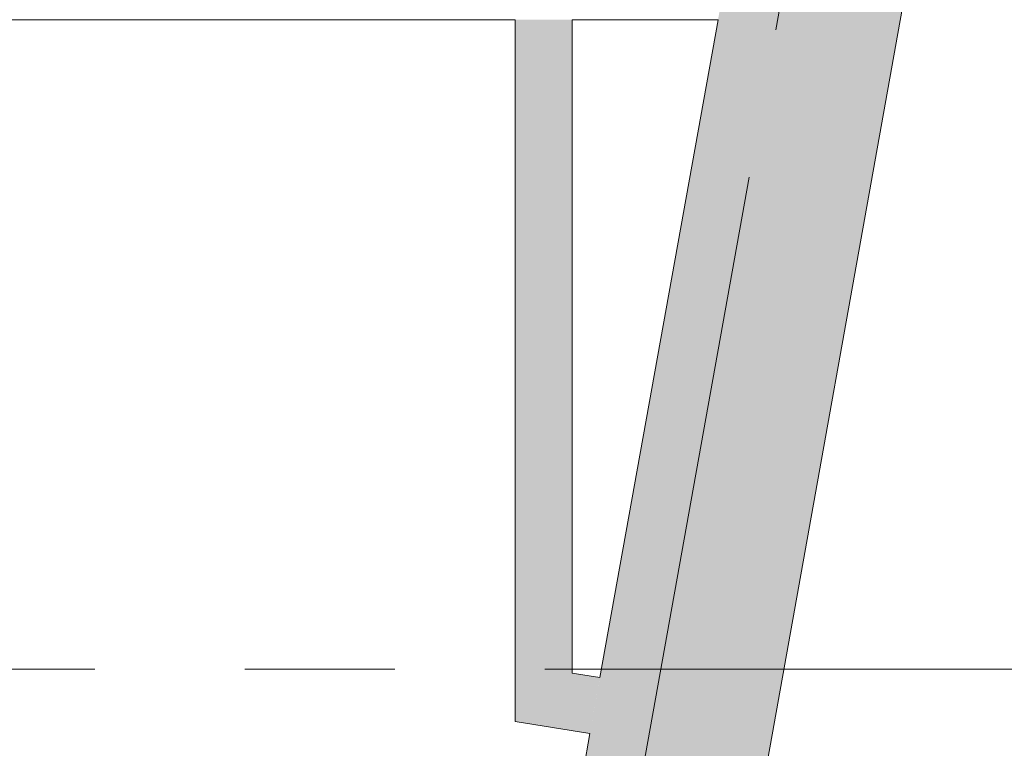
# Model space of a CAD drawing. Header units: centimetres. Extents: x -2574 to 3083, y -1 to 3760.
# Tile 52 of 58: x 1552 to 1761, y 3037 to 3191. Entities that reach past the tile are written whole.
import ezdxf

# ---------------------------------------------------------------- set-up
doc = ezdxf.new("R2010")
doc.units = ezdxf.units.CM
doc.linetypes.add('Oś', pattern=[222.25, 127, -31.75, 31.75, -31.75])
doc.layers.add('A-WALL', color=113, linetype='Continuous', lineweight=13)
doc.layers.add('S-GRID', color=1, linetype='Continuous', lineweight=13)
doc.layers.add('A-WALL-PATT', color=111, linetype='Continuous', lineweight=13, plot=False)

msp = doc.modelspace()

# ---------------------------------------------------------------- linework, layer by layer
at = {"layer": 'A-WALL', "color": 251, "lineweight": 9}
for p, q in [((1585.71, 2337.33), (1804.33, 3555.33)), ((1657.38, 3190.83), (1481.38, 3190.83)), ((1657.38, 3190.83), (1657.38, 3042.23)), ((1700.3, 3190.83), (1669.38, 3190.83)), ((1669.38, 3052.47), (1669.38, 3190.83)), ((1675.29, 3051.53), (1700.3, 3190.83)), ((1675.29, 3051.53), (1669.38, 3052.47)), ((1657.38, 3042.23), (1673.17, 3039.71)), ((1640.17, 2855.83), (1673.17, 3039.71))]:
    msp.add_line(p, q, dxfattribs=at)
at = {"layer": 'A-WALL-PATT', "color": 251, "linetype": 'Continuous', "lineweight": 9, "extrusion": (0, 0, -1)}
for points in [[(-1553.92, 2375.33), (-1585.71, 2337.33), (-1703.72, 3209.9)], [(-1703.72, 3209.9), (-1585.71, 2337.33), (-1742.33, 3209.9)], [(-1657.38, 3054.38), (-1669.38, 3190.83), (-1657.38, 3190.83)], [(-1669.38, 3190.83), (-1657.38, 3054.38), (-1669.38, 3052.47)], [(-1673.17, 3039.71), (-1657.38, 3054.38), (-1657.38, 3042.23)], [(-1657.38, 3054.38), (-1673.17, 3039.71), (-1675.29, 3051.53)]]:
    msp.add_solid(points, dxfattribs=at)
at = {"layer": 'S-GRID', "color": 251, "linetype": 'Oś', "lineweight": 9}
for p, q in [((1785.44, 3594.96), (1556.23, 2317.96)), ((-1225.62, 3053.33), (1897.1, 3053.33))]:
    msp.add_line(p, q, dxfattribs=at)

doc.saveas('drawing.dxf')
